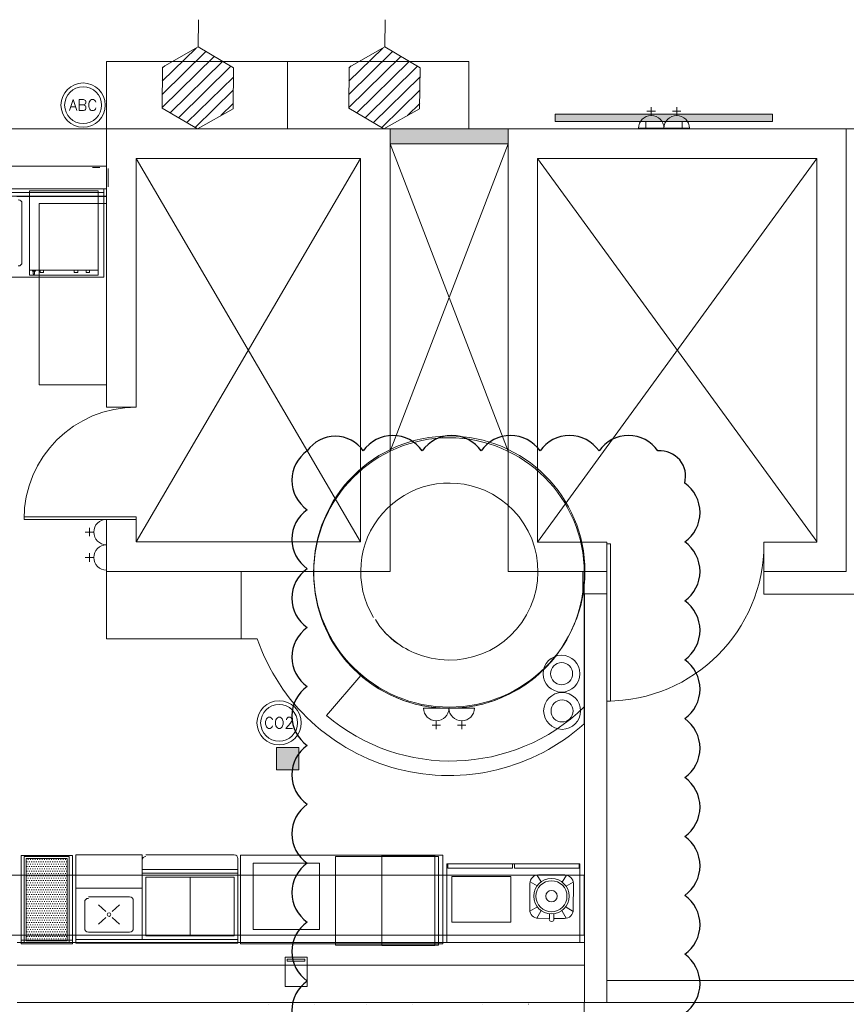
# Model space of a CAD drawing. Header units: millimetres. Extents: x -1131 to 37929, y -9154 to 9180.
# Tile 22 of 85: x 7574 to 13184, y -2920 to 3766. Entities that reach past the tile are written whole.
import ezdxf

# ---------------------------------------------------------------- set-up
doc = ezdxf.new("R2010")
doc.units = ezdxf.units.MM
doc.layers.add('FIRE-EXTINGUISHER', color=1, linetype='Continuous', lineweight=20, true_color=0xff0000)
doc.layers.add('GREYSCALE', color=9, linetype='Continuous', lineweight=0, true_color=0x808080)
doc.styles.get("Standard").update_dxf_attribs({"font": 'arial.ttf'})

# ---------------------------------------------------------------- blocks, each defined once
blk = doc.blocks.new('FLOOR PLAN')
at = {"layer": 'GREYSCALE', "ltscale": 0.25}
h = blk.add_hatch(color=256, dxfattribs=at)
h.dxf.hatch_style = 1
h.paths.add_polyline_path([(13064.8, 12278.3), (11589.6, 12278.3), (11589.6, 12227.5), (13064.8, 12227.5)])
h = blk.add_hatch(color=256, dxfattribs=at)
h.dxf.hatch_style = 1
h.paths.add_polyline_path([(11269.1, 12076.5), (11269.1, 12178.1), (10469, 12178.1), (10469, 12076.5)])
h = blk.add_hatch(color=256, dxfattribs=at)
h.dxf.hatch_style = 1
h.paths.add_polyline_path([(9696.9, 7977.8), (9696.9, 7825.4), (9849.3, 7825.4), (9849.3, 7977.8)])
at = {"layer": 'GREYSCALE'}
h = blk.add_hatch(dxfattribs=at)
h.set_pattern_fill('DOTS', color=256, scale=9.99998, angle=180)
h.set_pattern_definition([(180, (1028272.108, 176196.128), (-7.93748413, -15.87496825), [0, -15.87496825])])
h.paths.add_polyline_path([(8277.4, 6664.1), (8277.4, 7224.1), (7997.4, 7224.1), (7997.4, 6664.1)])
for p, q in [((9165.7, 12734.3), (9167.5, 12919.3)), ((10432.4, 12734.3), (10434.2, 12919.3)), ((8922.5, 12501.5), (9152.1, 12726.7)), ((9165.7, 12734.3), (8923.4, 12597.6)), ((9405.1, 12592.9), (9165.7, 12734.3)), ((10189.2, 12501.5), (10418.8, 12726.7)), ((10432.4, 12734.3), (10190.1, 12597.6)), ((10671.8, 12592.9), (10432.4, 12734.3)), ((8920.7, 12321.9), (9275.3, 12669.6)), ((8921.6, 12411.7), (9218.7, 12703)), ((10187.4, 12321.9), (10542, 12669.6)), ((10188.3, 12411.7), (10485.4, 12703)), ((8923.4, 12597.6), (8920.7, 12319.5)), ((8923.4, 12591.3), (8938.5, 12606.1)), ((8975.8, 12287), (9331.9, 12636.2)), ((9032.4, 12253.6), (9388.5, 12602.7)), ((9402.4, 12314.8), (9405.1, 12592.9)), ((10190.1, 12597.6), (10187.4, 12319.5)), ((10190.1, 12591.3), (10205.2, 12606.1)), ((10242.5, 12287), (10598.6, 12636.2)), ((10299.1, 12253.6), (10655.2, 12602.7)), ((10669.1, 12314.8), (10671.8, 12592.9)), ((9089, 12220.1), (9404.5, 12529.5)), ((10355.7, 12220.1), (10671.2, 12529.5)), ((9145.6, 12186.7), (9403.6, 12439.7)), ((10412.3, 12186.7), (10670.3, 12439.7)), ((8920.7, 12319.5), (9160.2, 12178.1)), ((9160.2, 12178.1), (9402.4, 12314.8)), ((9318.9, 12267.7), (9402.8, 12349.9)), ((10187.4, 12319.5), (10426.9, 12178.1)), ((10426.9, 12178.1), (10669.1, 12314.8)), ((10585.6, 12267.7), (10669.5, 12349.9)), ((12240.8, 12268.5), (12240.8, 12326.1)), ((12413.6, 12268.5), (12413.6, 12326.1)), ((12212, 12297.3), (12269.6, 12297.3)), ((12384.8, 12297.3), (12442.4, 12297.3)), ((12154.4, 12182.1), (12327.2, 12182.1)), ((12327.2, 12182.1), (12500, 12182.1)), ((8543.7, 11228.2), (8543.7, 11055.4)), ((8543.7, 11055.4), (8543.7, 10882.6)), ((8543.7, 9526.3), (8543.7, 9353.5)), ((8457.3, 9439.9), (8399.7, 9439.9)), ((8428.5, 9468.7), (8428.5, 9411.1)), ((8428.5, 9295.9), (8428.5, 9238.3)), ((8543.7, 9353.5), (8543.7, 9180.7)), ((8457.3, 9267.1), (8399.7, 9267.1)), ((10695.4, 8244.6), (10868.2, 8244.6)), ((10868.2, 8244.6), (11041, 8244.6)), ((10781.8, 8158.2), (10781.8, 8100.6)), ((10954.6, 8158.2), (10954.6, 8100.6)), ((10753, 8129.4), (10810.6, 8129.4)), ((10925.8, 8129.4), (10983.4, 8129.4)), ((8785.6, 7247.4, 0), (8335.6, 7247.4, 0)), ((8335.6, 7247.4, 0), (8335.6, 6647.4, 0)), ((8785.6, 6672.4, 0), (8785.6, 7247.4, 0)), ((9410.6, 7247.5, 0), (8810.6, 7247.5, 0)), ((9410.6, 7247.5, 0), (8810.6, 7247.5, 0)), ((9410.6, 7247.5, 0), (8810.6, 7247.5, 0)), ((9435.6, 6647.4, 0), (9435.6, 7222.6, 0)), ((9435.6, 7147.5, 0), (8785.6, 7147.5, 0)), ((9435.6, 7122.5, 0), (8785.6, 7122.5, 0)), ((9410.6, 7097.5, 0), (8810.6, 7097.5, 0)), ((8810.6, 6697.4, 0), (8810.6, 7097.5, 0)), ((9110.6, 6697.5, 0), (9110.6, 7097.5, 0)), ((9410.6, 6697.5, 0), (9410.6, 7097.5, 0)), ((8785.6, 7022.5, 0), (8335.6, 7022.4, 0)), ((8700.6, 6962.4, 0), (8420.6, 6962.4, 0)), ((8700.6, 6962.4, 0), (8420.6, 6962.4, 0)), ((8700.6, 6962.4, 0), (8420.6, 6962.4, 0)), ((8395.6, 6937.4, 0), (8395.7, 6747.4, 0)), ((8395.6, 6937.4, 0), (8395.7, 6747.4, 0)), ((8395.6, 6937.4, 0), (8395.7, 6747.4, 0)), ((8538.1, 6862.2, 0), (8488.4, 6907.5, 0)), ((8583.2, 6862.2, 0), (8632.9, 6907.5, 0)), ((8725.7, 6747.4, 0), (8725.6, 6937.5, 0)), ((8725.7, 6747.4, 0), (8725.6, 6937.5, 0)), ((8725.7, 6747.4, 0), (8725.6, 6937.5, 0)), ((8538.1, 6822.6, 0), (8488.4, 6777.3, 0)), ((8583.2, 6822.6, 0), (8632.9, 6777.3, 0)), ((8420.7, 6722.4, 0), (8700.7, 6722.4, 0)), ((8420.7, 6722.4, 0), (8700.7, 6722.4, 0)), ((8420.7, 6722.4, 0), (8700.7, 6722.4, 0)), ((8810.6, 6697.4, 0), (9410.6, 6697.5, 0)), ((9435.6, 6672.4, 0), (8335.6, 6672.4, 0)), ((8335.6, 6647.4, 0), (9435.6, 6647.4, 0)), ((9905.3, 6553, 0.5), (9755.3, 6553, 0.5)), ((9755.3, 6553, 0.5), (9755.3, 6353, 0.5)), ((9905.3, 6353, 0.5), (9905.3, 6553, 0.5)), ((9769.6, 6525.3, 0.5), (9769.6, 6539.5, 0.5)), ((9769.6, 6539.5, 0.5), (9889, 6539.5, 0.5)), ((9889, 6525.3, 0.5), (9769.6, 6525.3, 0.5)), ((9889, 6539.5, 0.5), (9889, 6525.3, 0.5)), ((9755.3, 6353, 0.5), (9905.3, 6353, 0.5)), ((16735.1, 6395.4), (11939.5, 6395.4)), ((11939.5, 6395.4), (11939.5, 6245.4)), ((9645.3, 6233.6), (9645, 6233.2)), ((9953, 6233.6), (9953.3, 6233.2)), ((10310.6, 6233.6), (10310.3, 6233.2)), ((10618.3, 6233.6), (10618.6, 6233.2)), ((11098.9, 6233.6), (11098.6, 6233.2)), ((11406.6, 6233.6), (11406.8, 6233.2)), ((11939.5, 6245.4), (16735.1, 6245.4))]:
    blk.add_line(p, q, dxfattribs=at)
at = {"layer": 'GREYSCALE', "ltscale": 0.25}
for p, q in [((9773.1, 12635.3), (8543.7, 12635.3)), ((8543.7, 12635.3), (8543.7, 12178.1)), ((9773.1, 12178.1), (9773.1, 12635.3)), ((9773.1, 12635.3), (11002.5, 12635.3)), ((9773.1, 12178.1), (9773.1, 12635.3)), ((11002.5, 12635.3), (11002.5, 12178.1)), ((13064.8, 12278.3), (11589.6, 12278.3)), ((11589.6, 12278.3), (11589.6, 12227.5)), ((13064.8, 12227.5), (13064.8, 12278.3)), ((8543.7, 12178.1), (6410.1, 12178.1)), ((8543.7, 10288.3), (8543.7, 12178.1)), ((8543.7, 12178.1), (10469, 12178.1)), ((8543.7, 11720.9), (8543.7, 12178.1)), ((8543.7, 10288.3), (8543.7, 12178.1)), ((8543.7, 12178.1), (10469, 12178.1)), ((8543.7, 10288.3), (8543.7, 12178.1)), ((8543.7, 12178.1), (10469, 12178.1)), ((8543.7, 12178.1), (9773.1, 12178.1)), ((11002.5, 12178.1), (9773.1, 12178.1)), ((10469, 12178.1), (10469, 9171.7)), ((10469, 12178.1), (10469, 9171.7)), ((10469, 12178.1), (10469, 9171.7)), ((10469, 12076.5), (10469, 12178.1)), ((10469, 12178.1), (11269.1, 12178.1)), ((11269.1, 9171.7), (11269.1, 12178.1)), ((11269.1, 12178.1), (13564.6, 12178.1)), ((11269.1, 9171.7), (11269.1, 12178.1)), ((11269.1, 12178.1), (13564.6, 12178.1)), ((11269.1, 9171.7), (11269.1, 12178.1)), ((11269.1, 12178.1), (13564.6, 12178.1)), ((11269.1, 12178.1), (11269.1, 12076.5)), ((11589.6, 12227.5), (13064.8, 12227.5)), ((11795, 12227.5), (11762.9, 12227.5)), ((12204.7, 12227.5), (12449.8, 12227.5)), ((12204.7, 12182.1), (12204.7, 12227.5)), ((12449.8, 12182.1), (12204.7, 12182.1)), ((12449.8, 12227.5), (12449.8, 12182.1)), ((13564.6, 9171.7), (13564.4, 12178.1)), ((13564.4, 12178.1), (13767.6, 12178.1)), ((13564.6, 12178.1), (13564.6, 9171.7)), ((13564.6, 12178.1), (13564.6, 9171.7)), ((13564.6, 12178.1), (13564.6, 9171.7)), ((10469, 9989.1), (11269.1, 12076.5)), ((11269.1, 9988.2), (10469, 12076.5)), ((11269.1, 12076.5), (10469, 12076.5)), ((8746, 9373.9), (10266.8, 11975.9)), ((8746, 11975.9), (10266.8, 9373.9)), ((10266.8, 11975.9), (8746, 11975.9)), ((8746, 11975.9), (8746, 10288.3)), ((8746, 9373.9), (10266.8, 11975.9)), ((8746, 11975.9), (10266.8, 9373.9)), ((10266.8, 11975.9), (8746, 11975.9)), ((8746, 11975.9), (8746, 10288.3)), ((8746, 9373.9), (10266.8, 11975.9)), ((8746, 11975.9), (10266.8, 9373.9)), ((10266.8, 11975.9), (8746, 11975.9)), ((8746, 11975.9), (8746, 10288.3)), ((10266.8, 9373.9), (10266.8, 11975.9)), ((10266.8, 9373.9), (10266.8, 11975.9)), ((10266.8, 9373.9), (10266.8, 11975.9)), ((13364.2, 11977.7), (11469.5, 11977.7)), ((11469.5, 11977.7), (11469.5, 9372.1)), ((13364.2, 9375.7), (11469.5, 11977.7)), ((13364.2, 11977.7), (11469.5, 9372.1)), ((13364.2, 11977.7), (11469.5, 11977.7)), ((11469.5, 11977.7), (11469.5, 9372.1)), ((13364.2, 9375.7), (11469.5, 11977.7)), ((13364.2, 11977.7), (11469.5, 9372.1)), ((13364.2, 11977.7), (11469.5, 11977.7)), ((11469.5, 11977.7), (11469.5, 9372.1)), ((13364.2, 9375.7), (11469.5, 11977.7)), ((13364.2, 11977.7), (11469.5, 9372.1)), ((13364.2, 9372.1), (13364.2, 11977.7)), ((13364.2, 9372.1), (13364.2, 11977.7)), ((13364.2, 9372.1), (13364.2, 11977.7)), ((8498.4, 11915.9), (8447.5, 11915.9)), ((6410.1, 11720.9), (8543.7, 11720.9)), ((7934.2, 11717.9, -59), (8543.7, 11717.9, -59)), ((8239, 11717.9, -59), (8543.7, 11717.9, -59)), ((8086.5, 10440.7), (8086.5, 11670.1)), ((8086.5, 11670.1), (8543.7, 11670.1)), ((8543.7, 11670.1), (8543.7, 10440.7)), ((8543.7, 11300.9), (8543.7, 11055.7)), ((8543.7, 10440.7), (8086.5, 10440.7)), ((8447.5, 10440.7), (8498.4, 10440.7)), ((8746, 10288.3), (8543.7, 10288.3)), ((8746, 10288.3), (8543.7, 10288.3)), ((8746, 10288.3), (8543.7, 10288.3)), ((8543.7, 9171.7), (8543.7, 9526.3)), ((8543.7, 9526.3), (8746, 9526.3)), ((8543.7, 9171.7), (8543.7, 9526.3)), ((8543.7, 9526.3), (8746, 9526.3)), ((8543.7, 9171.7), (8543.7, 9526.3)), ((8543.7, 9526.3), (8746, 9526.3)), ((8746, 9526.3), (8746, 9373.9)), ((8746, 9526.3), (8746, 9373.9)), ((8746, 9526.3), (8746, 9373.9)), ((8746, 9373.9), (10266.8, 9373.9)), ((8746, 9373.9), (10266.8, 9373.9)), ((8746, 9373.9), (10266.8, 9373.9)), ((11469.5, 9372.1), (11939.1, 9372.1)), ((11469.5, 9372.1), (11939.1, 9372.1)), ((11469.5, 9372.1), (11939.1, 9372.1)), ((11939.1, 9372.1), (11939.1, 9171.7)), ((11939.1, 9372.1), (11939.1, 9171.7)), ((11939.1, 9372.1), (11939.1, 9171.7)), ((13005.9, 9171.7), (13005.9, 9372.1)), ((13005.9, 9372.1), (13364.2, 9372.1)), ((13005.9, 9171.7), (13005.9, 9372.1)), ((13005.9, 9372.1), (13364.2, 9372.1)), ((13005.9, 9171.7), (13005.9, 9372.1)), ((13005.9, 9372.1), (13364.2, 9372.1)), ((10469, 9171.7), (8543.7, 9171.7)), ((10469, 9171.7), (8543.7, 9171.7)), ((8543.7, 9171.7), (9458.1, 9171.7)), ((8543.7, 8714.5), (8543.7, 9171.7)), ((10469, 9171.7), (8543.7, 9171.7)), ((9949.8, 9171.7), (9458.1, 9171.7)), ((9458.1, 9171.7), (9458.1, 8714.5)), ((9458.1, 9171.7), (9458.1, 8714.5)), ((11939.1, 9171.7), (11269.1, 9171.7)), ((11939.1, 9171.7), (11269.1, 9171.7)), ((11939.1, 9171.7), (11269.1, 9171.7)), ((11939.1, 9171.7), (11775.6, 9171.7)), ((11775.6, 9171.7), (11775.6, 9019.5)), ((11786.7, 8137.6), (11786.7, 9171.7)), ((11786.7, 8252.1), (11786.7, 9171.7)), ((11939.1, 9019.5), (11939.1, 9171.7)), ((13005.9, 9019.3), (13005.9, 9171.7)), ((13005.9, 9171.7), (13564.6, 9171.7)), ((13564.6, 9171.7), (13005.9, 9171.7)), ((13564.6, 9171.7), (13005.9, 9171.7)), ((13564.6, 9171.7), (13005.9, 9171.7)), ((11775.6, 9019.5), (11939.1, 9019.5)), ((11939.5, 9019.3), (11787.1, 9019.5)), ((11787.1, 9019.5), (11787.1, 6245.4)), ((11939.5, 6245.4), (11939.5, 9019.3)), ((13767.8, 9019.3), (13005.9, 9019.3)), ((9458.1, 8714.5), (8543.7, 8714.5)), ((9458.1, 8714.5), (9567.3, 8714.5)), ((10036, 8194.7), (10269.1, 8465.6)), ((9696.9, 7977.8), (9849.3, 7977.8)), ((9696.9, 7825.4), (9696.9, 7977.8)), ((9849.3, 7977.8), (9849.3, 7825.4)), ((9849.3, 7825.4), (9696.9, 7825.4)), ((9454.1, 7245.5, 0), (10826.4, 7245.5, 0)), ((9454.1, 6643.9, 0), (9454.1, 7245.5, 0)), ((10412.8, 7241.9, 0), (10772.8, 7241.9, 0)), ((10412.8, 6631.9, 0), (10412.8, 7241.9, 0)), ((10772.8, 7241.9, 0), (10772.8, 6631.9, 0)), ((10826.4, 7245.5, 0), (10826.4, 6643.9, 0)), ((11786.7, 7109), (6410.1, 7109)), ((10888.4, 7100.2, 0), (11288.4, 7100.2, 0)), ((10888.4, 6790.2, 0), (10888.4, 7100.2, 0)), ((11288.4, 7100.2, 0), (11288.4, 6790.2, 0)), ((11786.7, 6702.6), (11786.7, 7109)), ((11288.4, 6790.2, 0), (10888.4, 6790.2, 0)), ((6410.1, 6702.6), (11786.7, 6702.6)), ((7936.4, 6702.6), (11787.1, 6702.6)), ((11787.1, 6702.6), (11787.1, 6245.4)), ((10826.4, 6643.9, 0), (9454.1, 6643.9, 0)), ((10772.8, 6631.9, 0), (10412.8, 6631.9, 0)), ((11787.1, 6245.4), (7936.4, 6245.4)), ((11785.4, 6245.4), (11785.4, 304.8)), ((11787.1, 6245.4), (16735.1, 6245.4))]:
    blk.add_line(p, q, dxfattribs=at)
at = {"layer": 'GREYSCALE', "ltscale": 0.2}
for p, q in [((6384.7, 11924.1), (8543.7, 11924.1)), ((8543.7, 11924.1), (8543.7, 11771.7)), ((8555.7, 11907.7, -59), (8555.7, 11783.3, -59)), ((8543.7, 11771.7), (6384.7, 11771.7)), ((7936.4, 6651.8), (11787.1, 6651.8)), ((11787.1, 6651.8), (11787.1, 6499.4)), ((11787.1, 6499.4), (7936.4, 6499.4))]:
    blk.add_line(p, q, dxfattribs=at)
at = {"layer": 'GREYSCALE', "ltscale": 25}
for p, q in [((8524.8, 11771.7), (7444.9, 11771.7)), ((8524.8, 11171.7), (8524.8, 11771.7)), ((7444.9, 11746.7), (8524.8, 11746.7)), ((8022.1, 11184.6), (8022.1, 11756.4)), ((8022.1, 11756.4), (8487.6, 11756.4)), ((8487.6, 11756.4), (8487.6, 11184.6)), ((7969.9, 11671.7), (7969.9, 11271.7)), ((7444.9, 11171.7), (8524.8, 11171.7)), ((8022.1, 11218.3), (8487.6, 11218.3)), ((8487.6, 11184.6), (8022.1, 11184.6)), ((8040.5, 11212), (8040.5, 11218.3)), ((8061.1, 11212), (8040.5, 11212)), ((8046.8, 11212), (8046.8, 11191.4)), ((8046.8, 11191.4), (8054.9, 11191.4)), ((8054.9, 11191.4), (8054.9, 11212)), ((8061.1, 11218.3), (8061.1, 11212)), ((8093.5, 11203), (8093.5, 11218.3)), ((8116.8, 11203), (8093.5, 11203)), ((8116.8, 11218.3), (8116.8, 11203)), ((8324, 11203), (8324, 11218.3)), ((8348.2, 11203), (8324, 11203)), ((8348.2, 11218.3), (8348.2, 11203)), ((8405.4, 11203), (8405.4, 11218.3)), ((8428.7, 11203), (8405.4, 11203)), ((8428.7, 11218.3), (8428.7, 11203)), ((7984, 9526.3), (7984, 9544.4)), ((7984, 9544.4), (8746, 9544.4)), ((7984, 9526.3), (7984, 9544.4)), ((7984, 9544.4), (8746, 9544.4)), ((8746, 9526.3), (7984, 9526.3)), ((8746, 9526.3), (7984, 9526.3)), ((8746, 9544.4), (8746, 9526.3)), ((8746, 9544.4), (8746, 9526.3)), ((11964.4, 9359.4), (11939.1, 9359.4)), ((11939.1, 9359.4), (11939.1, 8292.6)), ((11964.4, 9359.4), (11939.1, 9359.4)), ((11939.1, 9359.4), (11939.1, 8292.6)), ((11964.4, 8292.6), (11964.4, 9359.4)), ((11964.4, 8292.6), (11964.4, 9359.4)), ((11939.1, 8292.6), (11964.4, 8292.6)), ((11939.1, 8292.6), (11964.4, 8292.6)), ((11465.2, 7111.2, 0), (11492.8, 7063.6, 0)), ((11475.8, 7112.1, 0), (11654.6, 7111.2, 0)), ((11665.1, 7110.2, 0), (11637.1, 7062.9, 0)), ((11416.5, 6875.5, 0), (11417.4, 7054.2, 0)), ((11418.4, 7064.8, 0), (11466.1, 7036.5, 0)), ((11711.5, 7063.4, 0), (11663.5, 7035.5, 0)), ((11712.4, 7052.8, 0), (11711.5, 6874, 0)), ((11417.4, 6864.9, 0), (11465.4, 6892.7, 0)), ((11710.5, 6863.5, 0), (11662.8, 6891.8, 0)), ((11463.8, 6818.1, 0), (11491.8, 6865.3, 0)), ((11549.4, 6850.3, 0), (11549.3, 6813.7, 0)), ((11580.6, 6850.1, 0), (11580.5, 6813.5, 0)), ((11663.7, 6817.1, 0), (11636.1, 6864.6, 0)), ((11549.3, 6816.7, 0), (11474.4, 6817, 0)), ((11653.1, 6816.2, 0), (11580.5, 6816.5, 0))]:
    blk.add_line(p, q, dxfattribs=at)
at = {"layer": 'GREYSCALE', "ltscale": 0.5}
for p, q in [((7963.8, 6643.5, -84.4), (7963.8, 7244.3, -84.4)), ((7963.8, 7244.3, 0), (8313.8, 7244.3, 0)), ((8313.8, 6643.8, -84.4), (8313.8, 7244.3, -84.4)), ((8313.8, 6668.5, -84.4), (7963.8, 6668.5, -84.4)), ((8313.8, 6643.8, -84.4), (7963.8, 6643.5, -84.4)), ((8263.8, 6668.8, -84.4), (8213.8, 6668.8, -84.4))]:
    blk.add_line(p, q, dxfattribs=at)
at = {"layer": 'GREYSCALE', "ltscale": 60}
for p, q in [((10097.2, 7235.7, 0), (10797.2, 7235.7, 0)), ((10097.2, 6635.7, 0), (10097.2, 7235.7, 0)), ((10797.2, 7235.7, 0), (10797.2, 6635.7, 0)), ((10797.2, 6635.7, 0), (10097.2, 6635.7, 0))]:
    blk.add_line(p, q, dxfattribs=at)
at = {"layer": 'GREYSCALE', "ltscale": 5}
for p, q in [((9538.4, 7191.5, 0), (9988.4, 7191.5, 0)), ((9538.4, 6741.5, 0), (9538.4, 7191.5, 0)), ((9988.4, 7191.5, 0), (9988.4, 6741.5, 0)), ((9988.4, 6741.5, 0), (9538.4, 6741.5, 0))]:
    blk.add_line(p, q, dxfattribs=at)
at = {"layer": 'GREYSCALE', "ltscale": 25}
for points in [[(8746, 9544.4), (8746, 9526.3), (7984, 9526.3), (7984, 9544.4)], [(11964.4, 9359.4), (11939.1, 9359.4), (11939.1, 8292.6), (11964.4, 8292.6)]]:
    blk.add_lwpolyline(points, close=True, dxfattribs=at)
at = {"layer": 'GREYSCALE', "elevation": -0.5}
blk.add_lwpolyline([(8289.4, 6652.1), (8289.4, 7236.1), (7985.4, 7236.1), (7985.4, 6652.1), (8289.4, 6652.1)], dxfattribs=at)
blk.add_lwpolyline([(8277.4, 6664.1), (8277.4, 7224.1), (7997.4, 7224.1), (7997.4, 6664.1)], close=True, dxfattribs=at)
at = {"layer": 'GREYSCALE', "ltscale": 0.6}
for points in [[(10853.9, 6651.8), (10853.9, 7186.8), (11755.9, 7186.8), (11755.9, 6651.8)], [(10859.9, 7156.8), (11299.9, 7156.8), (11299.9, 7186.8), (10859.9, 7186.8)], [(11311.9, 7156.8), (11751.9, 7156.8), (11751.9, 7186.8), (11311.9, 7186.8)]]:
    blk.add_lwpolyline(points, close=True, dxfattribs=at)
at = {"layer": 'GREYSCALE', "ltscale": 0.25}
for centre, radius in [((10868.2, 9161.9), 918.5), ((10868.2, 9161.9), 918.5), ((10868.2, 9161.9), 918.5), ((10868.2, 9161.9), 918.5), ((10868.2, 9161.9), 918.5), ((11632.2, 8478.3), 125), ((11635.7, 8225.1), 125)]:
    blk.add_circle(centre, radius, dxfattribs=at)
at = {"layer": 'GREYSCALE'}
for centre, radius in [((10870.5, 9171.7), 920.6), ((11632.2, 8478.3), 74.8), ((11635.7, 8225.1), 74.8), ((8560.7, 6842.4, 0), 12.3)]:
    blk.add_circle(centre, radius, dxfattribs=at)
at = {"layer": 'GREYSCALE', "ltscale": 25}
for radius in [119.8, 105.3, 38.6]:
    blk.add_circle((11563.8, 6967.2, 0), radius, dxfattribs=at)
at = {"layer": 'GREYSCALE'}
for centre, radius, start, end in [((12240.8, 12182.1), 86.4, 0, 180), ((12413.6, 12182.1), 86.4, 0, 180), ((10870.5, 9171.7), 601.3, 66.6, 211.19672), ((10870.5, 9171.7), 601.3, 246.6, 66.6), ((8543.7, 9439.9), 86.4, 90, 270), ((8543.7, 9267.1), 86.4, 90, 270), ((10817.3, 9110.2), 520.4, 210.47735, 235.11626), ((10870.5, 9171.7), 601.3, 222.31098, 230.23636), ((10870.5, 9171.7), 601.3, 230.26424, 246.6), ((10781.8, 8244.6), 86.4, 180, 0), ((10954.6, 8244.6), 86.4, 180, 0), ((8810.6, 7212.5, 0), 25, 90.00327, 180.00327), ((9410.6, 7222.6, 0), 25, 0.00327, 90.00327), ((8700.6, 6937.4, 0), 25, 0.00327, 90.00327), ((8700.6, 6937.4, 0), 25, 0.00327, 90.00327), ((8700.6, 6937.4, 0), 25, 0.00327, 90.00327), ((8420.6, 6927.4, 0), 25, 90.00327, 180.00327), ((8420.6, 6927.4, 0), 25, 90.00327, 180.00327), ((8420.6, 6927.4, 0), 25, 90.00327, 180.00327), ((8420.7, 6747.4, 0), 25, 180.00327, 270.00327), ((8420.7, 6747.4, 0), 25, 180.00327, 270.00327), ((8420.7, 6747.4, 0), 25, 180.00327, 270.00327), ((8700.7, 6747.4, 0), 25, 269.99673, 359.99673)]:
    blk.add_arc(centre, radius, start, end, dxfattribs=at)
at = {"layer": 'GREYSCALE', "ltscale": 25}
for centre, radius, start, end in [((7944.9, 11671.7), 25, 0, 90), ((7944.9, 11271.7), 25, 270, 360), ((11475.5, 7053.9, 0), 58.1, 89.72275, 179.72275), ((11654.3, 7053.1, 0), 58.1, 359.72275, 89.72275), ((11474.6, 6875.2, 0), 58.1, 179.72275, 269.72275), ((11653.4, 6874.3, 0), 58.1, 269.72275, 359.72275), ((11564.9, 6810.7, 0), 15.9, 169.23737, 10.20812)]:
    blk.add_arc(centre, radius, start, end, dxfattribs=at)
at = {"layer": 'GREYSCALE', "ltscale": 0.2}
for centre, radius, start, end in [((8746, 9526.3), 762, 90, 180), ((8746, 9526.3), 762, 90, 180), ((8746, 9526.3), 762, 90, 180), ((11939.1, 9359.4), 1066.8, 270, 0), ((11939.1, 9359.4), 1066.8, 270, 0), ((11939.1, 9359.4), 1066.8, 270, 0)]:
    blk.add_arc(centre, radius, start, end, dxfattribs=at)
at = {"layer": 'GREYSCALE', "ltscale": 0.25}
for centre, radius, start, end in [((10868.2, 9161.9), 918.5, 179.38658, 0.61342), ((10868.2, 9161.9), 1375.7, 198.97732, 311.88364), ((10879.6, 9189.2), 1304.1, 229.69157, 314.06856)]:
    blk.add_arc(centre, radius, start, end, dxfattribs=at)
blk = doc.blocks.new('FE-ABC-DP-4')
at = {"layer": 'FIRE-EXTINGUISHER'}
blk.add_circle((0, 0), 150, dxfattribs=at)
at = {"layer": 'FIRE-EXTINGUISHER', "color": 5, "true_color": 0x0000ff}
blk.add_circle((0, 0), 125, dxfattribs=at)
at = {"layer": 'FIRE-EXTINGUISHER', "insert": (0, 0), "char_height": 75, "attachment_point": 5}
blk.add_mtext_dynamic_manual_height_columns('\\pxqc;{\\Fromans|c0;ABC}', width=272.429, gutter_width=1, heights=[0], dxfattribs=at)
blk = doc.blocks.new('FE-BC-C02-3')
at = {"layer": 'FIRE-EXTINGUISHER'}
blk.add_circle((0, 0), 150, dxfattribs=at)
at = {"layer": 'FIRE-EXTINGUISHER', "color": 7}
blk.add_circle((0, 0), 125, dxfattribs=at)
at = {"layer": 'FIRE-EXTINGUISHER', "insert": (0, 0), "char_height": 75, "attachment_point": 5}
blk.add_mtext_dynamic_manual_height_columns('\\pxqc;{\\Fromans|c0;CO2}', width=272.429, gutter_width=1, heights=[0], dxfattribs=at)

msp = doc.modelspace()

# ---------------------------------------------------------------- linework, layer by layer
at = {"color": 1, "true_color": 0xff0000}
msp.add_lwpolyline([(12087, -2980.7, 0.520567), (12087, -2580.7, 0.520567), (12087, -2180.7, 0.520567), (12087, -1780.7, 0.520567), (12087, -1380.7, 0.520567), (12087, -980.7, 0.520567), (12087, -580.7, 0.520567), (12087, -180.7, 0.520567), (12087, 219.3, 0.520567), (12087, 619.3, 0.520567), (11905.4, 837.7, 0.520567), (11505.4, 837.7, 0.520567), (11105.4, 837.7, 0.520567), (10705.4, 837.7, 0.520567), (10305.4, 837.7, 0.520567), (9905.4, 837.7, 0.520567), (9524.9, 837.7, 0.520567), (9524.9, 437.7, 0.520567), (9524.9, 37.7, 0.520567), (9524.9, -362.3, 0.520567), (9524.9, -762.3, 0.520567), (9524.9, -1162.3, 0.520567), (9524.9, -1562.3, 0.520567), (9524.9, -1962.3, 0.520567), (9524.9, -2362.3, 0.520567), (9524.9, -2762.3, 0.520567), (9524.9, -3162.3, 0.520567)], format="xyb", dxfattribs=at)

# ---------------------------------------------------------------- block references
at = {"layer": 'FIRE-EXTINGUISHER'}
for name, p in [('FE-ABC-DP-4', (8003.6, 3185.9)), ('FE-BC-C02-3', (9333.8, -1009.2))]:
    msp.add_blockref(name, p, dxfattribs=at)
at = {"layer": 'GREYSCALE'}
msp.add_blockref('FLOOR PLAN', (-381, -9153.5), dxfattribs=at)

doc.saveas('drawing.dxf')
